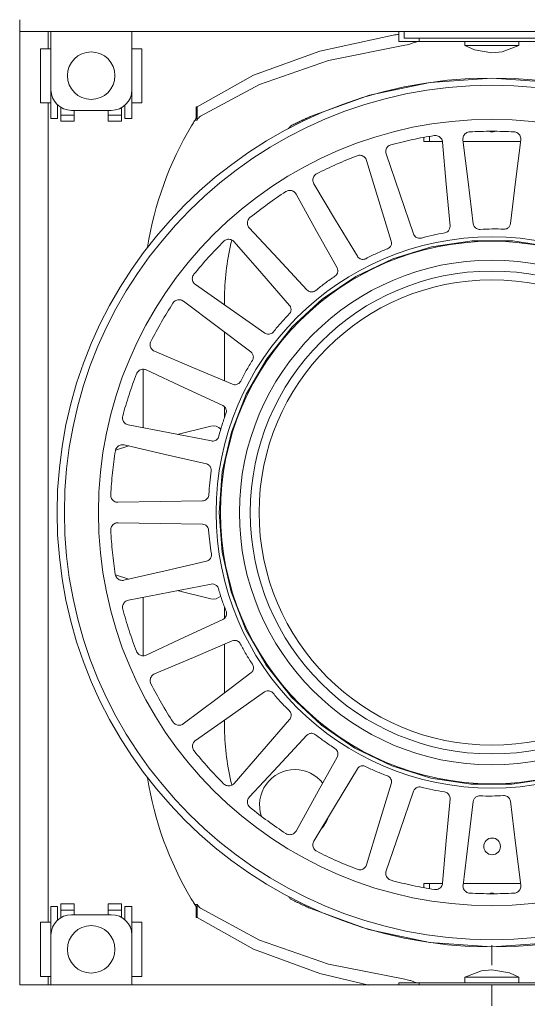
# Model space of a CAD drawing. Header units: millimetres. Extents: x -6861 to -4784, y -1296 to 6808.
# Tile 2 of 16: x -6734 to -6659, y 227 to 373. Entities that reach past the tile are written whole.
import ezdxf

# ---------------------------------------------------------------- set-up
doc = ezdxf.new("R2010")
doc.units = ezdxf.units.MM
doc.linetypes.add('Dash', pattern=[6, 3, -3])
doc.layers.add('A-ANNO-DIMS', color=7, linetype='Dash', lineweight=9, true_color=0xd2d2d2)
doc.layers.add('E-LITE-EQPM', color=7, linetype='Continuous', lineweight=20)

# ---------------------------------------------------------------- blocks, each defined once
blk = doc.blocks.new('COLIN-2_GLB - 034008501 COLIN-1 White downlight LED 18_25W 2700K 20_ 2100_2775 lm-658659-Alzado_PDF')
at = {"layer": 'E-LITE-EQPM'}
for p, q in [((-6734.5, 371.26), (-6424.5, 371.26)), ((-6734.5, 371.26), (-6734.5, 230)), ((-6730.3, 371.26), (-6730.3, 368.72)), ((-6729.87, 362.65), (-6729.87, 371.26)), ((-6717.87, 362.65), (-6717.87, 371.26)), ((-6678.37, 371.26), (-6678.37, 369.77)), ((-6677.58, 371.26), (-6677.58, 370.3)), ((-6677.12, 369.77), (-6678.37, 369.77)), ((-6677.58, 370.3), (-6651.58, 370.3)), ((-6675.36, 369.77), (-6677.12, 369.77)), ((-6675.36, 370.3), (-6675.36, 369.77)), ((-6653.8, 369.77), (-6675.36, 369.77)), ((-6668.57, 369.77), (-6668.57, 369.21)), ((-6668.57, 369.21), (-6664.58, 369.21)), ((-6664.58, 369.21), (-6660.59, 369.21)), ((-6660.59, 369.21), (-6660.59, 369.77)), ((-6729.91, 368.73), (-6731.41, 368.73)), ((-6731.41, 360.72), (-6731.41, 368.73)), ((-6716.41, 368.73), (-6717.87, 368.73)), ((-6716.41, 368.73), (-6716.41, 360.72)), ((-6729.91, 362.65), (-6729.91, 361.55)), ((-6717.91, 362.64), (-6717.91, 361.55)), ((-6731.41, 360.72), (-6729.91, 360.72)), ((-6730.3, 360.73), (-6730.3, 239.27)), ((-6729.91, 361.55), (-6729.91, 358.91)), ((-6728.91, 360.44), (-6728.91, 358.91)), ((-6718.91, 358.91), (-6718.91, 360.38)), ((-6717.91, 361.55), (-6717.91, 358.91)), ((-6717.91, 360.72), (-6716.41, 360.72)), ((-6729.91, 358.91), (-6729.91, 358.4)), ((-6728.91, 358.4), (-6728.91, 358.91)), ((-6728.41, 358.9), (-6728.41, 360.06)), ((-6726.81, 359.59), (-6720.93, 359.59)), ((-6726.41, 358.9), (-6726.41, 359.59)), ((-6721.41, 359.59), (-6721.41, 358.9)), ((-6719.41, 360), (-6719.41, 358.9)), ((-6718.91, 358.91), (-6718.91, 358.4)), ((-6717.91, 358.91), (-6717.91, 358.4)), ((-6708.39, 360.11), (-6708.2, 360.11)), ((-6708.39, 358.37), (-6708.39, 360.11)), ((-6708.2, 358.14), (-6708.2, 360.11)), ((-6729.91, 358.4), (-6728.91, 358.4)), ((-6728.41, 357.99), (-6728.41, 358.9)), ((-6728.41, 358.9), (-6726.41, 358.9)), ((-6726.41, 357.99), (-6728.41, 357.99)), ((-6726.41, 358.9), (-6726.41, 357.99)), ((-6721.41, 358.9), (-6719.41, 358.9)), ((-6721.41, 358.9), (-6721.41, 357.99)), ((-6719.41, 357.99), (-6721.41, 357.99)), ((-6719.41, 358.9), (-6719.41, 357.99)), ((-6718.91, 358.4), (-6717.91, 358.4)), ((-6708.2, 358.14), (-6708.53, 358.14)), ((-6674.64, 354.95), (-6674.64, 355.57)), ((-6673.83, 354.95), (-6674.64, 354.95)), ((-6673.83, 354.95), (-6673.83, 355.72)), ((-6671.89, 354.95), (-6673.83, 354.95)), ((-6660.34, 354.95), (-6668.82, 354.95)), ((-6706.18, 332.16), (-6706.2, 332.18)), ((-6704.17, 332.11), (-6704.17, 330.76)), ((-6704.17, 326.73), (-6704.17, 319.5)), ((-6716.21, 312.57), (-6716.21, 321.21)), ((-6704.17, 315.7), (-6704.17, 314.04)), ((-6706.19, 312.81), (-6711.16, 311.58)), ((-6718.36, 309.87), (-6720.3, 309.24)), ((-6720.31, 290.76), (-6718.36, 290.13)), ((-6716.21, 278.77), (-6716.21, 287.43)), ((-6711.16, 288.42), (-6706.19, 287.19)), ((-6704.17, 286.04), (-6704.17, 284.32)), ((-6704.17, 280.5), (-6704.17, 273.27)), ((-6704.17, 269.24), (-6704.17, 267.89)), ((-6674.64, 245.05), (-6673.83, 245.05)), ((-6674.64, 244.43), (-6674.64, 245.05)), ((-6673.83, 245.05), (-6671.88, 245.05)), ((-6673.83, 244.28), (-6673.83, 245.05)), ((-6668.82, 245.05), (-6660.34, 245.05)), ((-6728.91, 241.6), (-6729.91, 241.6)), ((-6729.91, 241.6), (-6729.91, 241.09)), ((-6729.91, 241.09), (-6729.91, 238.45)), ((-6728.91, 241.09), (-6728.91, 241.6)), ((-6728.91, 241.09), (-6728.91, 239.56)), ((-6728.41, 241.1), (-6728.41, 242.01)), ((-6728.41, 242.01), (-6726.41, 242.01)), ((-6728.41, 239.94), (-6728.41, 241.1)), ((-6726.41, 241.1), (-6728.41, 241.1)), ((-6726.41, 242.01), (-6726.41, 241.1)), ((-6726.41, 240.41), (-6726.41, 241.1)), ((-6721.41, 242.01), (-6719.41, 242.01)), ((-6721.41, 242.01), (-6721.41, 241.1)), ((-6719.41, 241.1), (-6721.41, 241.1)), ((-6721.41, 241.1), (-6721.41, 240.41)), ((-6719.41, 242.01), (-6719.41, 241.1)), ((-6719.41, 241.1), (-6719.41, 240)), ((-6717.91, 241.6), (-6718.91, 241.6)), ((-6718.91, 241.6), (-6718.91, 241.09)), ((-6718.91, 239.62), (-6718.91, 241.09)), ((-6717.91, 241.6), (-6717.91, 241.09)), ((-6717.91, 241.09), (-6717.91, 238.45)), ((-6708.58, 241.93), (-6708.2, 241.93)), ((-6708.39, 239.97), (-6708.39, 241.63)), ((-6708.2, 239.97), (-6708.2, 241.93)), ((-6729.91, 239.28), (-6731.41, 239.28)), ((-6731.41, 231.27), (-6731.41, 239.28)), ((-6720.93, 240.41), (-6726.81, 240.41)), ((-6716.41, 239.28), (-6717.91, 239.28)), ((-6716.41, 239.28), (-6716.41, 231.27)), ((-6708.2, 239.97), (-6708.39, 239.97)), ((-6729.91, 238.45), (-6729.91, 237.35)), ((-6717.91, 238.45), (-6717.91, 237.44)), ((-6729.87, 237.35), (-6729.87, 230)), ((-6717.91, 237.43), (-6717.91, 237.36)), ((-6717.87, 230), (-6717.87, 237.35)), ((-6731.41, 231.27), (-6729.91, 231.27)), ((-6730.3, 231.27), (-6730.3, 230)), ((-6717.87, 231.27), (-6716.41, 231.27)), ((-6668.57, 231.14), (-6668.57, 230.31)), ((-6668.57, 231.14), (-6664.58, 231.14)), ((-6664.58, 231.14), (-6660.59, 231.14)), ((-6660.59, 230.31), (-6660.59, 231.14)), ((-6424.5, 230), (-6734.5, 230)), ((-6678.37, 230.31), (-6678.37, 230)), ((-6678.37, 230.31), (-6677.12, 230.31)), ((-6677.12, 230.31), (-6675.36, 230.31)), ((-6675.36, 230.31), (-6653.8, 230.31)), ((-6675.36, 230.31), (-6675.36, 230))]:
    blk.add_line(p, q, dxfattribs=at)
at = {"layer": 'E-LITE-EQPM', "flags": 128}
for points in [[(-6708.2, 360.11), (-6699.87, 364.78), (-6690.06, 368.37), (-6679.19, 370.73)], [(-6677.49, 369.24), (-6688.79, 367), (-6699.01, 363.43), (-6707.71, 358.71)], [(-6676.75, 369.4), (-6677.11, 369.3), (-6677.49, 369.24)], [(-6664.58, 368.1), (-6667.17, 368.55), (-6668.57, 369.21)], [(-6660.59, 369.21), (-6663.04, 368.25), (-6664.58, 368.1)], [(-6691.34, 358.71), (-6682.71, 361.82), (-6673.73, 363.72), (-6664.58, 364.38)], [(-6664.58, 364.38), (-6655.43, 363.72), (-6646.45, 361.82), (-6637.81, 358.71)], [(-6671.87, 354.89), (-6671.33, 348.66), (-6670.78, 342.44)], [(-6667.33, 342.79), (-6668.09, 349.01), (-6668.86, 355.23)], [(-6660.3, 355.2), (-6661.06, 349), (-6661.82, 342.8)], [(-6676.17, 341.28), (-6678.21, 347.21), (-6680.25, 353.14)], [(-6683.13, 352.17), (-6681.3, 346.2), (-6679.47, 340.22)], [(-6684.5, 337.97), (-6687.72, 343.34), (-6690.95, 348.72)], [(-6693.57, 347.17), (-6690.54, 341.71), (-6687.51, 336.25)], [(-6691.96, 333), (-6696.23, 337.58), (-6700.5, 342.17)], [(-6704.95, 300), (-6704.5, 306.02), (-6703.15, 311.91), (-6700.94, 317.54), (-6697.92, 322.77), (-6694.15, 327.49), (-6689.72, 331.59), (-6684.72, 334.99), (-6679.27, 337.6), (-6673.5, 339.37), (-6667.52, 340.26), (-6661.48, 340.25), (-6655.51, 339.34), (-6649.74, 337.55), (-6644.31, 334.91), (-6639.32, 331.5), (-6634.91, 327.38), (-6631.15, 322.64), (-6628.15, 317.4), (-6625.96, 311.77), (-6624.64, 305.88), (-6624.21, 300)], [(-6702.74, 340.11), (-6698.64, 335.4), (-6694.54, 330.69)], [(-6698.22, 326.58), (-6703.35, 330.18), (-6708.49, 333.78)], [(-6710.25, 331.3), (-6705.26, 327.55), (-6700.27, 323.79)], [(-6703.01, 319.01), (-6708.78, 321.46), (-6714.55, 323.91)], [(-6715.76, 321.12), (-6710.1, 318.49), (-6704.44, 315.85)], [(-6706.12, 310.6), (-6712.28, 311.8), (-6718.43, 313)], [(-6719.03, 310.02), (-6712.95, 308.62), (-6706.86, 307.21)], [(-6707.42, 301.73), (-6713.69, 301.63), (-6719.96, 301.52)], [(-6624.21, 300), (-6624.66, 293.98), (-6626, 288.09), (-6628.21, 282.46), (-6631.24, 277.23), (-6635.01, 272.51), (-6639.44, 268.41), (-6644.44, 265.01), (-6649.88, 262.4), (-6655.66, 260.63), (-6661.63, 259.74), (-6667.67, 259.75), (-6673.64, 260.66), (-6679.41, 262.45), (-6684.85, 265.09), (-6689.83, 268.5), (-6694.25, 272.62), (-6698, 277.36), (-6701.01, 282.6), (-6703.2, 288.23), (-6704.52, 294.12), (-6704.95, 300)], [(-6719.93, 298.48), (-6713.68, 298.37), (-6707.44, 298.27)], [(-6706.84, 292.79), (-6712.95, 291.38), (-6719.06, 289.97)], [(-6718.4, 287.01), (-6712.27, 288.2), (-6706.14, 289.39)], [(-6704.42, 284.16), (-6710.1, 281.51), (-6715.79, 278.86)], [(-6714.52, 276.1), (-6708.77, 278.54), (-6703.02, 280.98)], [(-6700.26, 276.22), (-6705.26, 272.45), (-6710.27, 268.68)], [(-6708.46, 266.24), (-6703.35, 269.82), (-6698.23, 273.41)], [(-6694.53, 269.32), (-6698.65, 264.59), (-6702.76, 259.86)], [(-6700.48, 257.85), (-6696.23, 262.42), (-6691.97, 266.99)], [(-6687.5, 263.77), (-6690.54, 258.28), (-6693.58, 252.8)], [(-6690.94, 251.31), (-6687.72, 256.66), (-6684.5, 262.02)], [(-6679.47, 259.79), (-6681.3, 253.8), (-6683.13, 247.8)], [(-6680.24, 246.89), (-6678.2, 252.8), (-6676.17, 258.7)], [(-6670.78, 257.57), (-6671.33, 251.33), (-6671.88, 245.08)], [(-6668.85, 244.8), (-6668.09, 251), (-6667.33, 257.2)], [(-6661.82, 257.21), (-6661.06, 250.99), (-6660.3, 244.77)], [(-6707.71, 241.37), (-6699.01, 236.64), (-6688.79, 233.08), (-6677.49, 230.84)], [(-6664.58, 235.62), (-6673.79, 236.29), (-6682.83, 238.22), (-6691.52, 241.37)], [(-6637.64, 241.37), (-6646.32, 238.22), (-6655.36, 236.29), (-6664.58, 235.62)], [(-6682.78, 229.97), (-6690.06, 231.71), (-6699.87, 235.3), (-6708.2, 239.97)], [(-6668.57, 231.14), (-6666.11, 232.1), (-6664.58, 232.25)], [(-6664.58, 232.25), (-6661.98, 231.8), (-6660.59, 231.14)], [(-6677.49, 230.84), (-6677.11, 230.77), (-6676.75, 230.68)]]:
    blk.add_lwpolyline(points, dxfattribs=at)
at = {"layer": 'E-LITE-EQPM'}
for centre, radius, start, end in [((-6723.91, 364.73), 3.52, 90, 270), ((-6723.91, 364.73), 3.52, 270, 90), ((-6664.58, 300), 64.38, 90, 270), ((-6664.58, 300), 63.3, 0, 180), ((-6664.58, 300), 64.38, 270, 90), ((-6726.81, 362.65), 3.06, 180, 270), ((-6720.93, 362.65), 3.06, 270, 0), ((-6664.58, 300), 58.26, 0, 180), ((-6665.59, 331.34), 50.62, 147.7167, 148.0206), ((-6665.59, 331.34), 50.62, 149.1367, 170.9378), ((-6664.34, 331.09), 39.85, 138.8666, 139.5907), ((-6664.58, 357.67), 1.26, 250.6359, 270), ((-6664.58, 357.67), 1.26, 270, 289.2399), ((-6664.58, 300), 40.84, 0, 180), ((-6664.58, 300), 40.19, 0, 180), ((-6664.34, 331.09), 39.85, 166.553, 178.538), ((-6664.58, 300), 37.39, 0, 180), ((-6664.58, 300), 35.78, 0, 180), ((-6664.58, 300), 34.47, 360, 180), ((-6705.87, 311.18), 1.66, 45.409, 101.1104), ((-6664.58, 300), 63.3, 180, 0), ((-6664.58, 300), 58.26, 180, 0), ((-6664.58, 300), 40.84, 180, 0), ((-6664.58, 300), 40.19, 180, 0), ((-6664.58, 300), 37.39, 180, 0), ((-6664.58, 300), 35.78, 180, 0), ((-6664.58, 300), 34.47, 180, 360), ((-6705.87, 288.82), 1.66, 258.8896, 314.0067), ((-6664.34, 268.91), 39.85, 181.462, 193.4638), ((-6693.73, 256.65), 5.25, 90, 198.5835), ((-6693.73, 256.65), 5.25, 38.4925, 90), ((-6665.59, 268.66), 50.62, 189.0576, 210.7603), ((-6693.73, 256.65), 5.25, 319.3271, 338.2038), ((-6664.55, 250.53), 1.24, 90, 270), ((-6664.55, 250.53), 1.24, 270, 90), ((-6664.34, 268.91), 39.85, 220.3949, 220.9795), ((-6664.58, 242.33), 1.26, 90, 109.2397), ((-6664.58, 242.33), 1.26, 70.6358, 90), ((-6665.59, 268.66), 50.62, 211.8752, 212.2833), ((-6726.81, 237.35), 3.06, 90, 180), ((-6720.93, 237.35), 3.06, 0, 90), ((-6723.91, 235.27), 3.52, 90, 270), ((-6723.91, 235.27), 3.52, 270, 90)]:
    blk.add_arc(centre, radius, start, end, dxfattribs=at)
for points in [[(-6679.19, 370.73), (-6678.91, 370.77), (-6678.63, 370.81), (-6678.34, 370.84)], [(-6675.55, 369.77), (-6675.63, 369.77), (-6675.83, 369.73), (-6676.24, 369.58), (-6676.57, 369.46), (-6676.75, 369.4)], [(-6709.04, 357.3), (-6708.98, 357.4), (-6708.87, 357.6), (-6708.69, 357.88), (-6708.58, 358.06), (-6708.53, 358.14)], [(-6707.71, 358.71), (-6707.81, 358.65), (-6707.99, 358.49), (-6708.14, 358.27), (-6708.2, 358.14)], [(-6668.86, 355.23), (-6668.87, 355.33), (-6668.87, 355.52), (-6668.78, 355.8), (-6668.63, 356.04), (-6668.42, 356.24), (-6668.16, 356.37), (-6667.96, 356.41), (-6667.87, 356.41)], [(-6667.87, 356.41), (-6666.78, 356.46), (-6664.59, 356.52), (-6662.41, 356.46), (-6661.31, 356.41)], [(-6679.52, 354.49), (-6678.47, 354.77), (-6676.34, 355.28), (-6674.19, 355.68), (-6673.11, 355.85)], [(-6680.25, 353.14), (-6680.28, 353.23), (-6680.31, 353.41), (-6680.29, 353.7), (-6680.19, 353.97), (-6680.03, 354.21), (-6679.8, 354.39), (-6679.62, 354.47), (-6679.52, 354.49)], [(-6690.53, 350.2), (-6689.55, 350.69), (-6687.58, 351.63), (-6685.56, 352.46), (-6684.54, 352.86)], [(-6690.95, 348.72), (-6691, 348.8), (-6691.08, 348.98), (-6691.12, 349.26), (-6691.08, 349.55), (-6690.96, 349.81), (-6690.77, 350.04), (-6690.61, 350.15), (-6690.53, 350.2)], [(-6700.4, 343.7), (-6699.54, 344.39), (-6697.81, 345.72), (-6696.01, 346.96), (-6695.09, 347.55)], [(-6700.5, 342.17), (-6700.57, 342.24), (-6700.68, 342.4), (-6700.78, 342.67), (-6700.8, 342.96), (-6700.74, 343.24), (-6700.6, 343.5), (-6700.47, 343.64), (-6700.4, 343.7)], [(-6671.56, 341.44), (-6672.14, 341.34), (-6673.29, 341.12), (-6674.43, 340.83), (-6675, 340.67)], [(-6666.32, 341.95), (-6666.41, 341.94), (-6666.61, 341.96), (-6666.88, 342.07), (-6667.11, 342.26), (-6667.27, 342.51), (-6667.32, 342.69), (-6667.33, 342.79)], [(-6662.79, 341.99), (-6663.38, 342.01), (-6664.55, 342.03), (-6665.73, 341.98), (-6666.32, 341.95)], [(-6708.7, 335.3), (-6708.01, 336.15), (-6706.59, 337.81), (-6705.08, 339.39), (-6704.31, 340.17)], [(-6675, 340.67), (-6675.09, 340.64), (-6675.29, 340.62), (-6675.58, 340.67), (-6675.84, 340.81), (-6676.05, 341.02), (-6676.14, 341.19), (-6676.17, 341.28)], [(-6680.02, 339.08), (-6680.57, 338.87), (-6681.65, 338.41), (-6682.71, 337.89), (-6683.23, 337.61)], [(-6683.23, 337.61), (-6683.31, 337.57), (-6683.5, 337.5), (-6683.8, 337.5), (-6684.08, 337.58), (-6684.32, 337.74), (-6684.45, 337.89), (-6684.5, 337.97)], [(-6708.49, 333.78), (-6708.57, 333.83), (-6708.71, 333.96), (-6708.86, 334.21), (-6708.94, 334.49), (-6708.94, 334.78), (-6708.86, 335.06), (-6708.76, 335.23), (-6708.7, 335.3)], [(-6687.81, 335.02), (-6688.3, 334.69), (-6689.26, 334.02), (-6690.19, 333.29), (-6690.64, 332.91)], [(-6690.64, 332.91), (-6690.71, 332.85), (-6690.88, 332.75), (-6691.17, 332.68), (-6691.47, 332.7), (-6691.74, 332.81), (-6691.89, 332.93), (-6691.96, 333)], [(-6715.07, 325.36), (-6714.58, 326.33), (-6713.53, 328.25), (-6712.39, 330.11), (-6711.8, 331.03)], [(-6694.58, 329.42), (-6694.99, 329), (-6695.8, 328.14), (-6696.55, 327.24), (-6696.91, 326.78)], [(-6714.55, 323.91), (-6714.64, 323.95), (-6714.8, 324.05), (-6715, 324.25), (-6715.14, 324.51), (-6715.2, 324.79), (-6715.18, 325.09), (-6715.12, 325.27), (-6715.07, 325.36)], [(-6696.91, 326.78), (-6696.97, 326.7), (-6697.12, 326.56), (-6697.39, 326.44), (-6697.68, 326.4), (-6697.97, 326.44), (-6698.14, 326.53), (-6698.22, 326.58)], [(-6700.04, 322.54), (-6700.36, 322.04), (-6700.96, 321.04), (-6701.51, 320), (-6701.77, 319.47)], [(-6719.24, 314.3), (-6718.96, 315.36), (-6718.33, 317.45), (-6717.61, 319.51), (-6717.21, 320.53)], [(-6701.77, 319.47), (-6701.82, 319.38), (-6701.93, 319.22), (-6702.17, 319.04), (-6702.44, 318.94), (-6702.73, 318.92), (-6702.92, 318.97), (-6703.01, 319.01)], [(-6718.43, 313), (-6718.52, 313.02), (-6718.7, 313.08), (-6718.94, 313.24), (-6719.13, 313.46), (-6719.25, 313.73), (-6719.29, 314.02), (-6719.27, 314.21), (-6719.24, 314.3)], [(-6703.96, 314.67), (-6704.16, 314.12), (-6704.54, 313.01), (-6704.86, 311.88), (-6705.01, 311.31)], [(-6705.01, 311.31), (-6705.03, 311.21), (-6705.11, 311.03), (-6705.3, 310.81), (-6705.55, 310.65), (-6705.84, 310.58), (-6706.03, 310.59), (-6706.12, 310.6)], [(-6721.02, 302.63), (-6720.96, 303.72), (-6720.79, 305.9), (-6720.5, 308.06), (-6720.33, 309.14)], [(-6706.15, 306.17), (-6706.23, 305.59), (-6706.37, 304.42), (-6706.45, 303.24), (-6706.48, 302.66)], [(-6719.96, 301.52), (-6720.05, 301.52), (-6720.24, 301.54), (-6720.51, 301.65), (-6720.74, 301.83), (-6720.91, 302.06), (-6721.01, 302.33), (-6721.03, 302.53), (-6721.02, 302.63)], [(-6706.48, 302.66), (-6706.48, 302.56), (-6706.52, 302.36), (-6706.66, 302.1), (-6706.87, 301.9), (-6707.13, 301.77), (-6707.32, 301.74), (-6707.42, 301.73)], [(-6720.34, 290.83), (-6720.5, 291.91), (-6720.79, 294.08), (-6720.96, 296.26), (-6721.02, 297.35)], [(-6706.52, 297.39), (-6706.48, 296.8), (-6706.38, 295.63), (-6706.21, 294.47), (-6706.11, 293.89)], [(-6706.11, 293.89), (-6706.1, 293.79), (-6706.09, 293.59), (-6706.18, 293.31), (-6706.34, 293.06), (-6706.57, 292.88), (-6706.75, 292.81), (-6706.84, 292.79)], [(-6719.06, 289.97), (-6719.15, 289.95), (-6719.34, 289.93), (-6719.63, 289.98), (-6719.89, 290.11), (-6720.11, 290.3), (-6720.26, 290.55), (-6720.32, 290.74), (-6720.34, 290.83)], [(-6705.06, 288.73), (-6704.9, 288.16), (-6704.56, 287.04), (-6704.15, 285.93), (-6703.93, 285.39)], [(-6717.21, 279.44), (-6717.6, 280.46), (-6718.33, 282.52), (-6718.95, 284.62), (-6719.23, 285.67)], [(-6703.93, 285.39), (-6703.9, 285.29), (-6703.85, 285.1), (-6703.88, 284.81), (-6703.99, 284.53), (-6704.17, 284.31), (-6704.33, 284.2), (-6704.42, 284.16)], [(-6701.83, 280.56), (-6701.56, 280.03), (-6700.99, 279.01), (-6700.36, 278.01), (-6700.04, 277.52)], [(-6715.79, 278.86), (-6715.87, 278.82), (-6716.05, 278.77), (-6716.34, 278.76), (-6716.62, 278.83), (-6716.88, 278.97), (-6717.08, 279.18), (-6717.18, 279.35), (-6717.21, 279.44)], [(-6700.04, 277.52), (-6699.98, 277.44), (-6699.9, 277.26), (-6699.86, 276.97), (-6699.91, 276.68), (-6700.04, 276.42), (-6700.18, 276.28), (-6700.26, 276.22)], [(-6711.79, 268.95), (-6712.38, 269.86), (-6713.52, 271.73), (-6714.56, 273.65), (-6715.06, 274.62)], [(-6696.98, 273.23), (-6696.6, 272.78), (-6695.83, 271.89), (-6695.01, 271.05), (-6694.59, 270.64)], [(-6694.59, 270.64), (-6694.52, 270.57), (-6694.4, 270.41), (-6694.3, 270.13), (-6694.29, 269.84), (-6694.37, 269.56), (-6694.47, 269.39), (-6694.53, 269.32)], [(-6710.27, 268.68), (-6710.35, 268.62), (-6710.52, 268.53), (-6710.79, 268.46), (-6711.08, 268.47), (-6711.36, 268.56), (-6711.61, 268.72), (-6711.73, 268.87), (-6711.79, 268.95)], [(-6690.7, 267.08), (-6690.24, 266.72), (-6689.3, 266.01), (-6688.32, 265.36), (-6687.83, 265.04)], [(-6704.3, 259.81), (-6705.07, 260.58), (-6706.57, 262.17), (-6707.99, 263.83), (-6708.68, 264.68)], [(-6687.83, 265.04), (-6687.74, 264.99), (-6687.6, 264.86), (-6687.44, 264.61), (-6687.37, 264.32), (-6687.39, 264.03), (-6687.45, 263.85), (-6687.5, 263.77)], [(-6683.29, 262.37), (-6682.76, 262.11), (-6681.7, 261.61), (-6680.6, 261.18), (-6680.05, 260.97)], [(-6702.76, 259.86), (-6702.82, 259.79), (-6702.97, 259.66), (-6703.23, 259.54), (-6703.51, 259.49), (-6703.8, 259.52), (-6704.07, 259.62), (-6704.23, 259.74), (-6704.3, 259.81)], [(-6680.05, 260.97), (-6679.96, 260.94), (-6679.79, 260.84), (-6679.58, 260.63), (-6679.45, 260.36), (-6679.41, 260.07), (-6679.44, 259.88), (-6679.47, 259.79)], [(-6675.06, 259.3), (-6674.49, 259.16), (-6673.34, 258.89), (-6672.18, 258.69), (-6671.6, 258.61)], [(-6671.6, 258.61), (-6671.5, 258.59), (-6671.31, 258.54), (-6671.07, 258.37), (-6670.89, 258.14), (-6670.78, 257.86), (-6670.77, 257.67), (-6670.78, 257.57)], [(-6666.37, 258.01), (-6665.78, 257.99), (-6664.6, 257.97), (-6663.43, 258.02), (-6662.84, 258.05)], [(-6662.84, 258.05), (-6662.74, 258.06), (-6662.54, 258.04), (-6662.27, 257.93), (-6662.05, 257.74), (-6661.89, 257.49), (-6661.84, 257.31), (-6661.82, 257.21)], [(-6695.07, 252.43), (-6695.99, 253.03), (-6697.79, 254.27), (-6699.52, 255.6), (-6700.37, 256.28)], [(-6693.58, 252.8), (-6693.63, 252.72), (-6693.74, 252.56), (-6693.97, 252.39), (-6694.24, 252.28), (-6694.53, 252.25), (-6694.82, 252.29), (-6694.99, 252.38), (-6695.07, 252.43)], [(-6684.52, 247.13), (-6685.54, 247.52), (-6687.55, 248.36), (-6689.53, 249.3), (-6690.5, 249.8)], [(-6683.13, 247.8), (-6683.16, 247.71), (-6683.24, 247.54), (-6683.43, 247.32), (-6683.67, 247.16), (-6683.94, 247.06), (-6684.24, 247.05), (-6684.43, 247.09), (-6684.52, 247.13)], [(-6673.09, 244.14), (-6674.17, 244.31), (-6676.32, 244.71), (-6678.44, 245.22), (-6679.5, 245.5)], [(-6671.88, 245.08), (-6671.88, 244.99), (-6671.93, 244.8), (-6672.06, 244.55), (-6672.26, 244.34), (-6672.52, 244.19), (-6672.8, 244.12), (-6672.99, 244.12), (-6673.09, 244.14)], [(-6660.3, 244.77), (-6660.29, 244.67), (-6660.29, 244.48), (-6660.37, 244.2), (-6660.52, 243.96), (-6660.74, 243.76), (-6661, 243.63), (-6661.19, 243.59), (-6661.29, 243.59)], [(-6708.58, 241.93), (-6708.63, 242.02), (-6708.74, 242.2), (-6708.91, 242.48), (-6709.03, 242.68), (-6709.09, 242.78)], [(-6661.29, 243.59), (-6662.38, 243.54), (-6664.57, 243.48), (-6666.75, 243.54), (-6667.84, 243.59)], [(-6708.2, 241.93), (-6708.14, 241.81), (-6707.99, 241.59), (-6707.81, 241.43), (-6707.71, 241.37)], [(-6676.75, 230.68), (-6676.57, 230.62), (-6676.24, 230.5), (-6675.83, 230.35), (-6675.63, 230.31), (-6675.55, 230.31)]]:
    blk.add_open_spline(points, degree=3, dxfattribs=at)
for points, knots in [([(-6694.35, 357.3), (-6694.14, 357.4), (-6693.73, 357.61), (-6693.21, 357.86), (-6692.85, 358.03), (-6692.65, 358.12), (-6692.5, 358.19), (-6692.35, 358.26), (-6692.19, 358.33), (-6692.05, 358.4), (-6691.75, 358.53), (-6691.52, 358.64), (-6691.34, 358.71)], [0, 0, 0, 0, 0.2, 0.4, 0.5, 0.55, 0.6, 0.65, 0.7, 0.75, 0.8, 1, 1, 1, 1]), ([(-6661.31, 356.41), (-6661.12, 356.4), (-6660.82, 356.3), (-6660.53, 356.03), (-6660.38, 355.78), (-6660.29, 355.49), (-6660.29, 355.3), (-6660.3, 355.2)], [-1, -1, -1, -1, -0.666667, -0.5, -0.333333, -0.166667, 0, 0, 0, 0]), ([(-6673.11, 355.85), (-6672.92, 355.88), (-6672.61, 355.85), (-6672.27, 355.64), (-6672.07, 355.43), (-6671.93, 355.17), (-6671.88, 354.98), (-6671.87, 354.89)], [-1, -1, -1, -1, -0.666667, -0.5, -0.333333, -0.166667, 0, 0, 0, 0]), ([(-6684.54, 352.86), (-6684.35, 352.93), (-6684.05, 352.96), (-6683.67, 352.83), (-6683.43, 352.66), (-6683.24, 352.44), (-6683.15, 352.26), (-6683.13, 352.17)], [-1, -1, -1, -1, -0.666667, -0.5, -0.333333, -0.166667, 0, 0, 0, 0]), ([(-6695.09, 347.55), (-6694.93, 347.66), (-6694.63, 347.75), (-6694.24, 347.71), (-6693.96, 347.59), (-6693.73, 347.41), (-6693.61, 347.26), (-6693.57, 347.17)], [-1, -1, -1, -1, -0.666667, -0.5, -0.333333, -0.166667, 0, 0, 0, 0]), ([(-6670.78, 342.44), (-6670.77, 342.3), (-6670.8, 342.09), (-6670.93, 341.84), (-6671.07, 341.66), (-6671.29, 341.51), (-6671.47, 341.45), (-6671.56, 341.44)], [-1, -1, -1, -1, -0.7, -0.55, -0.4, -0.2, 0, 0, 0, 0]), ([(-6661.82, 342.8), (-6661.84, 342.67), (-6661.91, 342.47), (-6662.09, 342.25), (-6662.27, 342.1), (-6662.51, 342), (-6662.7, 341.98), (-6662.79, 341.99)], [-1, -1, -1, -1, -0.7, -0.55, -0.4, -0.2, 0, 0, 0, 0]), ([(-6704.31, 340.17), (-6704.17, 340.31), (-6703.9, 340.46), (-6703.51, 340.5), (-6703.22, 340.44), (-6702.95, 340.32), (-6702.81, 340.19), (-6702.74, 340.11)], [-1, -1, -1, -1, -0.666667, -0.5, -0.333333, -0.166667, 0, 0, 0, 0]), ([(-6679.47, 340.22), (-6679.43, 340.09), (-6679.42, 339.88), (-6679.49, 339.61), (-6679.59, 339.4), (-6679.77, 339.21), (-6679.93, 339.12), (-6680.02, 339.08)], [-1, -1, -1, -1, -0.7, -0.55, -0.4, -0.2, 0, 0, 0, 0]), ([(-6687.51, 336.25), (-6687.44, 336.13), (-6687.38, 335.92), (-6687.4, 335.65), (-6687.46, 335.42), (-6687.59, 335.2), (-6687.73, 335.07), (-6687.81, 335.02)], [-1, -1, -1, -1, -0.7, -0.55, -0.4, -0.2, 0, 0, 0, 0]), ([(-6711.8, 331.03), (-6711.69, 331.2), (-6711.46, 331.4), (-6711.08, 331.52), (-6710.78, 331.53), (-6710.5, 331.46), (-6710.33, 331.36), (-6710.25, 331.3)], [-1, -1, -1, -1, -0.666667, -0.5, -0.333333, -0.166667, 0, 0, 0, 0]), ([(-6694.54, 330.69), (-6694.45, 330.58), (-6694.35, 330.4), (-6694.31, 330.12), (-6694.32, 329.89), (-6694.41, 329.64), (-6694.52, 329.49), (-6694.58, 329.42)], [-1, -1, -1, -1, -0.7, -0.55, -0.4, -0.2, 0, 0, 0, 0]), ([(-6700.27, 323.79), (-6700.16, 323.71), (-6700.02, 323.54), (-6699.92, 323.28), (-6699.89, 323.05), (-6699.92, 322.79), (-6699.99, 322.62), (-6700.04, 322.54)], [-1, -1, -1, -1, -0.7, -0.55, -0.4, -0.2, 0, 0, 0, 0]), ([(-6717.21, 320.53), (-6717.14, 320.72), (-6716.96, 320.97), (-6716.61, 321.16), (-6716.33, 321.23), (-6716.03, 321.22), (-6715.85, 321.16), (-6715.76, 321.12)], [-1, -1, -1, -1, -0.666667, -0.5, -0.333333, -0.166667, 0, 0, 0, 0]), ([(-6704.44, 315.85), (-6704.31, 315.79), (-6704.14, 315.66), (-6703.99, 315.43), (-6703.91, 315.21), (-6703.88, 314.95), (-6703.92, 314.76), (-6703.96, 314.67)], [-1, -1, -1, -1, -0.7, -0.55, -0.4, -0.2, 0, 0, 0, 0]), ([(-6720.33, 309.14), (-6720.3, 309.34), (-6720.17, 309.62), (-6719.88, 309.88), (-6719.61, 310.01), (-6719.32, 310.06), (-6719.13, 310.04), (-6719.03, 310.02)], [-1, -1, -1, -1, -0.666667, -0.5, -0.333333, -0.166667, 0, 0, 0, 0]), ([(-6706.86, 307.21), (-6706.73, 307.18), (-6706.53, 307.09), (-6706.34, 306.89), (-6706.21, 306.7), (-6706.13, 306.45), (-6706.13, 306.26), (-6706.15, 306.17)], [-1, -1, -1, -1, -0.7, -0.55, -0.4, -0.2, 0, 0, 0, 0]), ([(-6721.02, 297.35), (-6721.03, 297.55), (-6720.96, 297.85), (-6720.72, 298.17), (-6720.49, 298.35), (-6720.22, 298.46), (-6720.02, 298.48), (-6719.93, 298.48)], [-1, -1, -1, -1, -0.666667, -0.5, -0.333333, -0.166667, 0, 0, 0, 0]), ([(-6707.44, 298.27), (-6707.3, 298.26), (-6707.09, 298.21), (-6706.86, 298.06), (-6706.69, 297.89), (-6706.57, 297.67), (-6706.53, 297.48), (-6706.52, 297.39)], [-1, -1, -1, -1, -0.7, -0.55, -0.4, -0.2, 0, 0, 0, 0]), ([(-6706.14, 289.39), (-6706, 289.42), (-6705.79, 289.41), (-6705.53, 289.31), (-6705.34, 289.18), (-6705.16, 288.99), (-6705.09, 288.82), (-6705.06, 288.73)], [-1, -1, -1, -1, -0.7, -0.55, -0.4, -0.2, 0, 0, 0, 0]), ([(-6719.23, 285.67), (-6719.28, 285.86), (-6719.28, 286.17), (-6719.11, 286.53), (-6718.92, 286.76), (-6718.68, 286.93), (-6718.5, 286.99), (-6718.4, 287.01)], [-1, -1, -1, -1, -0.666667, -0.5, -0.333333, -0.166667, 0, 0, 0, 0]), ([(-6703.02, 280.98), (-6702.9, 281.04), (-6702.69, 281.08), (-6702.41, 281.03), (-6702.2, 280.95), (-6701.99, 280.79), (-6701.88, 280.64), (-6701.83, 280.56)], [-1, -1, -1, -1, -0.7, -0.55, -0.4, -0.2, 0, 0, 0, 0]), ([(-6715.06, 274.62), (-6715.15, 274.8), (-6715.21, 275.1), (-6715.12, 275.49), (-6714.98, 275.75), (-6714.78, 275.96), (-6714.61, 276.06), (-6714.52, 276.1)], [-1, -1, -1, -1, -0.666667, -0.5, -0.333333, -0.166667, 0, 0, 0, 0]), ([(-6698.23, 273.41), (-6698.12, 273.48), (-6697.92, 273.57), (-6697.64, 273.58), (-6697.41, 273.54), (-6697.18, 273.43), (-6697.03, 273.31), (-6696.98, 273.23)], [-1, -1, -1, -1, -0.7, -0.55, -0.4, -0.2, 0, 0, 0, 0]), ([(-6691.97, 266.99), (-6691.87, 267.09), (-6691.7, 267.21), (-6691.43, 267.28), (-6691.19, 267.29), (-6690.94, 267.24), (-6690.78, 267.14), (-6690.7, 267.08)], [-1, -1, -1, -1, -0.7, -0.55, -0.4, -0.2, 0, 0, 0, 0]), ([(-6708.68, 264.68), (-6708.8, 264.84), (-6708.93, 265.12), (-6708.92, 265.52), (-6708.84, 265.8), (-6708.68, 266.05), (-6708.54, 266.18), (-6708.46, 266.24)], [-1, -1, -1, -1, -0.666667, -0.5, -0.333333, -0.166667, 0, 0, 0, 0]), ([(-6684.5, 262.02), (-6684.43, 262.13), (-6684.29, 262.29), (-6684.04, 262.42), (-6683.81, 262.47), (-6683.55, 262.47), (-6683.37, 262.41), (-6683.29, 262.37)], [-1, -1, -1, -1, -0.7, -0.55, -0.4, -0.2, 0, 0, 0, 0]), ([(-6676.17, 258.7), (-6676.13, 258.83), (-6676.02, 259.01), (-6675.8, 259.19), (-6675.59, 259.3), (-6675.33, 259.35), (-6675.15, 259.33), (-6675.06, 259.3)], [-1, -1, -1, -1, -0.7, -0.55, -0.4, -0.2, 0, 0, 0, 0]), ([(-6700.37, 256.28), (-6700.53, 256.41), (-6700.7, 256.66), (-6700.78, 257.05), (-6700.76, 257.34), (-6700.66, 257.62), (-6700.55, 257.78), (-6700.48, 257.85)], [-1, -1, -1, -1, -0.666667, -0.5, -0.333333, -0.166667, 0, 0, 0, 0]), ([(-6667.33, 257.2), (-6667.32, 257.33), (-6667.24, 257.53), (-6667.07, 257.75), (-6666.89, 257.9), (-6666.65, 258), (-6666.46, 258.02), (-6666.37, 258.01)], [-1, -1, -1, -1, -0.7, -0.55, -0.4, -0.2, 0, 0, 0, 0]), ([(-6690.5, 249.8), (-6690.68, 249.89), (-6690.9, 250.1), (-6691.06, 250.46), (-6691.1, 250.75), (-6691.06, 251.05), (-6690.99, 251.22), (-6690.94, 251.31)], [-1, -1, -1, -1, -0.666667, -0.5, -0.333333, -0.166667, 0, 0, 0, 0]), ([(-6679.5, 245.5), (-6679.69, 245.56), (-6679.95, 245.71), (-6680.18, 246.04), (-6680.28, 246.32), (-6680.31, 246.61), (-6680.27, 246.8), (-6680.24, 246.89)], [-1, -1, -1, -1, -0.666667, -0.5, -0.333333, -0.166667, 0, 0, 0, 0]), ([(-6667.84, 243.59), (-6668.04, 243.6), (-6668.33, 243.7), (-6668.62, 243.97), (-6668.78, 244.22), (-6668.86, 244.51), (-6668.86, 244.7), (-6668.85, 244.8)], [-1, -1, -1, -1, -0.666667, -0.5, -0.333333, -0.166667, 0, 0, 0, 0]), ([(-6691.52, 241.37), (-6691.63, 241.41), (-6691.85, 241.51), (-6692.14, 241.64), (-6692.38, 241.76), (-6692.57, 241.84), (-6692.75, 241.92), (-6692.94, 242.01), (-6693.12, 242.1), (-6693.31, 242.19), (-6693.5, 242.28), (-6693.69, 242.37), (-6693.87, 242.47), (-6694.12, 242.6), (-6694.3, 242.71), (-6694.42, 242.78)], [0, 0, 0, 0, 0.125, 0.25, 0.3125, 0.375, 0.4375, 0.5, 0.5625, 0.625, 0.6875, 0.75, 0.8125, 0.875, 1, 1, 1, 1])]:
    blk.add_open_spline(points, degree=3, knots=knots, dxfattribs=at)

msp = doc.modelspace()

# ---------------------------------------------------------------- linework, layer by layer
at = {"layer": 'A-ANNO-DIMS'}
for p, q in [((-6734.5, 370), (-6734.5, 455)), ((-6664.58, 235.91), (-6664.58, 115.91))]:
    msp.add_line(p, q, dxfattribs=at)

# ---------------------------------------------------------------- block references
at = {"layer": 'E-LITE-EQPM'}
msp.add_blockref('COLIN-2_GLB - 034008501 COLIN-1 White downlight LED 18_25W 2700K 20_ 2100_2775 lm-658659-Alzado_PDF', (0, 0), dxfattribs=at)

doc.saveas('drawing.dxf')
